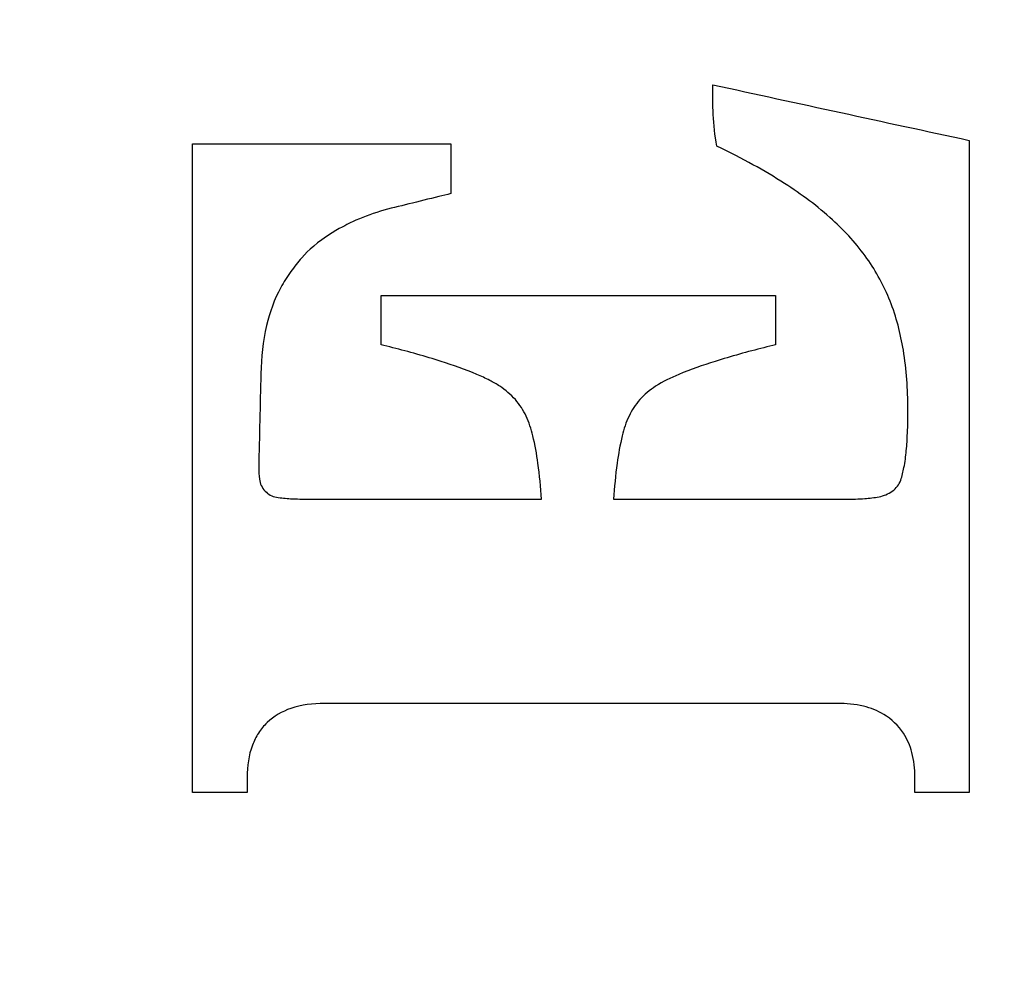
# Model space of a CAD drawing. Extents: x 68 to 125, y 76 to 211.
# Tile 20 of 89: x 78.81 to 81.09, y 125.75 to 127.95. Entities that reach past the tile are written whole.
import ezdxf

# ---------------------------------------------------------------- set-up
doc = ezdxf.new("R2010")
doc.units = 0
doc.layers.add('MAKE2D___U_53EF_U_89C1_U_0', color=7, linetype='CONTINUOUS')

# ---------------------------------------------------------------- blocks, each defined once
blk = doc.blocks.new('BLOCK_5')
at = {"layer": 'MAKE2D___U_53EF_U_89C1_U_0'}
blk.add_open_spline([(80.8316, 126.8618), (80.8222, 126.8552), (80.8125, 126.851), (80.8012, 126.8489), (80.7901, 126.8468), (80.779, 126.8455), (80.7679, 126.8447), (80.7534, 126.8436), (80.7391, 126.8432), (80.7248, 126.8432), (80.5453, 126.8432), (80.3658, 126.8432), (80.1863, 126.8432), (80.1882, 126.8709), (80.191, 126.8988), (80.1947, 126.9264), (80.1976, 126.9478), (80.2013, 126.9691), (80.2067, 126.99), (80.2104, 127.0057), (80.2151, 127.0212), (80.2223, 127.0356), (80.2286, 127.0494), (80.237, 127.0623), (80.2474, 127.0737), (80.2577, 127.0857), (80.2705, 127.0959), (80.2838, 127.1048), (80.3006, 127.1158), (80.3191, 127.1244), (80.3375, 127.1322), (80.3651, 127.1436), (80.393, 127.1534), (80.4213, 127.1622), (80.459, 127.1741), (80.4967, 127.1846), (80.5346, 127.1941), (80.5437, 127.1964), (80.5526, 127.1987), (80.5617, 127.201), (80.5617, 127.239), (80.5617, 127.277), (80.5617, 127.315), (80.2573, 127.315), (79.9528, 127.315), (79.6483, 127.315), (79.6483, 127.277), (79.6483, 127.239), (79.6483, 127.201), (79.6571, 127.1988), (79.6662, 127.1965), (79.6751, 127.1941), (79.7128, 127.1846), (79.7502, 127.1741), (79.7872, 127.1622), (79.8153, 127.1534), (79.8429, 127.1436), (79.87, 127.1323), (79.88, 127.128), (79.8902, 127.1234), (79.8998, 127.1184), (79.9079, 127.1143), (79.9155, 127.1097), (79.9229, 127.105), (79.9363, 127.096), (79.9485, 127.0857), (79.9592, 127.0738), (79.9692, 127.0623), (79.9776, 127.0494), (79.984, 127.0358), (79.9912, 127.0212), (79.9956, 127.0057), (79.9996, 126.99), (80.0047, 126.9691), (80.0084, 126.9478), (80.0114, 126.9264), (80.0153, 126.8988), (80.018, 126.8709), (80.02, 126.8432), (79.8405, 126.8432), (79.661, 126.8432), (79.4815, 126.8432), (79.4672, 126.8432), (79.453, 126.8436), (79.4386, 126.8444), (79.4278, 126.845), (79.4169, 126.8459), (79.4064, 126.8477), (79.3954, 126.8496), (79.3873, 126.854), (79.3798, 126.8621), (79.3722, 126.8702), (79.3682, 126.8786), (79.3667, 126.8895), (79.3655, 126.8984), (79.365, 126.9074), (79.365, 126.9164), (79.3667, 126.9888), (79.3682, 127.0613), (79.3699, 127.1338), (79.3709, 127.1714), (79.3746, 127.2089), (79.3832, 127.2455), (79.3906, 127.276), (79.401, 127.3058), (79.4162, 127.3334), (79.4229, 127.3461), (79.431, 127.3584), (79.4393, 127.3704), (79.4472, 127.3814), (79.4556, 127.3921), (79.4645, 127.4022), (79.4805, 127.4206), (79.499, 127.4373), (79.5347, 127.4603), (79.5608, 127.4752), (79.5714, 127.4806), (79.5823, 127.4857), (79.6029, 127.4954), (79.6246, 127.5035), (79.6468, 127.5101), (79.6685, 127.5166), (79.6906, 127.5216), (79.7126, 127.5269), (79.7357, 127.5326), (79.7588, 127.5384), (79.782, 127.5442), (79.7911, 127.5464), (79.8, 127.5486), (79.8094, 127.5508), (79.8094, 127.5892), (79.8094, 127.6275), (79.8094, 127.6659), (79.6102, 127.6659), (79.4109, 127.6659), (79.2117, 127.6659), (79.2117, 127.1652), (79.2117, 126.6645), (79.2117, 126.1638), (79.254, 126.1638), (79.2962, 126.1638), (79.3384, 126.1638), (79.3384, 126.1757), (79.3384, 126.1876), (79.3384, 126.1995), (79.3384, 126.2246), (79.3415, 126.2499), (79.3504, 126.2734), (79.3541, 126.2833), (79.3588, 126.2927), (79.3647, 126.3016), (79.3701, 126.3104), (79.377, 126.3184), (79.3844, 126.3257), (79.3999, 126.3404), (79.4192, 126.3515), (79.4393, 126.3586), (79.464, 126.3673), (79.4906, 126.3702), (79.5167, 126.3702), (79.9128, 126.3702), (80.3088, 126.3702), (80.7048, 126.3702), (80.725, 126.3702), (80.7455, 126.3685), (80.7649, 126.3637), (80.7814, 126.3598), (80.7974, 126.3533), (80.812, 126.3446), (80.83, 126.3337), (80.846, 126.3186), (80.8575, 126.301), (80.8665, 126.2874), (80.8728, 126.2723), (80.8772, 126.2565), (80.8819, 126.2381), (80.8839, 126.2187), (80.8839, 126.1995), (80.8839, 126.1876), (80.8839, 126.1757), (80.8839, 126.1638), (80.9258, 126.1638), (80.9677, 126.1638), (81.0095, 126.1638), (81.0095, 126.6673), (81.0095, 127.1708), (81.0095, 127.6742), (80.8117, 127.7171), (80.6137, 127.7601), (80.4159, 127.803), (80.4159, 127.7573), (80.4159, 127.7116), (80.4258, 127.661), (80.4863, 127.6315), (80.5356, 127.6046), (80.5824, 127.5743), (80.6216, 127.5491), (80.6592, 127.5215), (80.6935, 127.4901), (80.7231, 127.4631), (80.7502, 127.4334), (80.7731, 127.4007), (80.7947, 127.3701), (80.8127, 127.337), (80.8265, 127.3022), (80.841, 127.2656), (80.8509, 127.2271), (80.8573, 127.1881), (80.8647, 127.1434), (80.8677, 127.0982), (80.8679, 127.0528), (80.8679, 127.0339), (80.8677, 127.015), (80.8667, 126.9961), (80.8662, 126.9825), (80.8657, 126.969), (80.8642, 126.9555), (80.8629, 126.9423), (80.8613, 126.9293), (80.8588, 126.9164), (80.8568, 126.9066), (80.8546, 126.8968), (80.8512, 126.8874), (80.8472, 126.8764), (80.8411, 126.8686), (80.8316, 126.8618)], degree=3, knots=[0, 0, 0, 0, 1, 1, 1, 2, 2, 2, 3, 3, 3, 4, 4, 4, 5, 5, 5, 6, 6, 6, 7, 7, 7, 8, 8, 8, 9, 9, 9, 10, 10, 10, 11, 11, 11, 12, 12, 12, 13, 13, 13, 14, 14, 14, 15, 15, 15, 16, 16, 16, 17, 17, 17, 18, 18, 18, 19, 19, 19, 20, 20, 20, 21, 21, 21, 22, 22, 22, 23, 23, 23, 24, 24, 24, 25, 25, 25, 26, 26, 26, 27, 27, 27, 28, 28, 28, 29, 29, 29, 30, 30, 30, 31, 31, 31, 32, 32, 32, 33, 33, 33, 34, 34, 34, 35, 35, 35, 36, 36, 36, 37, 37, 37, 38, 38, 38, 39, 39, 39, 40, 40, 40, 41, 41, 41, 42, 42, 42, 43, 43, 43, 44, 44, 44, 45, 45, 45, 46, 46, 46, 47, 47, 47, 48, 48, 48, 49, 49, 49, 50, 50, 50, 51, 51, 51, 52, 52, 52, 53, 53, 53, 54, 54, 54, 55, 55, 55, 56, 56, 56, 57, 57, 57, 58, 58, 58, 59, 59, 59, 60, 60, 60, 61, 61, 61, 62, 62, 62, 63, 63, 63, 64, 64, 64, 65, 65, 65, 66, 66, 66, 67, 67, 67, 68, 68, 68, 69, 69, 69, 70, 70, 70, 71, 71, 71, 72, 72, 72, 73, 73, 73, 74, 74, 74, 75, 75, 75, 75], dxfattribs=at)

msp = doc.modelspace()

# ---------------------------------------------------------------- linework, layer by layer
at = {"layer": 'MAKE2D___U_53EF_U_89C1_U_0', "color": 7}
msp.add_open_spline([(76.6301, 171.8462), (76.6365, 172.0291), (76.6429, 172.212), (76.6494, 172.3949), (76.6542, 172.5318), (76.6757, 172.6201), (76.7055, 172.684), (76.7354, 172.7479), (76.7736, 172.7874), (76.8177, 172.8098), (76.9058, 172.8546), (77.0174, 172.831), (77.1463, 172.7568), (77.2752, 172.6827), (77.4214, 172.5581), (77.586, 172.3796), (77.7507, 172.201), (77.9339, 171.9685), (78.1484, 171.6443), (79.708, 169.2881), (81.2675, 166.9319), (82.827, 164.5757), (84.1082, 162.6401), (84.68, 160.7402), (84.68, 158.419), (84.68, 136.476), (84.68, 114.533), (84.68, 92.59), (84.68, 90.2689), (84.1082, 88.3689), (82.827, 86.4333), (81.2675, 84.0771), (79.708, 81.7209), (78.1484, 79.3647), (77.9339, 79.0405), (77.7507, 78.808), (77.586, 78.6295), (77.4214, 78.4509), (77.2752, 78.3263), (77.1463, 78.2522), (77.0174, 78.1781), (76.9058, 78.1544), (76.8177, 78.1992), (76.7736, 78.2216), (76.7354, 78.2612), (76.7055, 78.325), (76.6757, 78.3889), (76.6542, 78.4772), (76.6494, 78.6142), (76.6429, 78.797), (76.6365, 78.9799), (76.6301, 79.1628), (76.6301, 110.0573), (76.6301, 140.9517), (76.6301, 171.8462), (78.3748, 169.2103), (80.1195, 166.5743), (81.8642, 163.9384), (83.0127, 162.2031), (83.5253, 160.4999), (83.5253, 158.419), (83.5253, 136.476), (83.5253, 114.533), (83.5253, 92.59), (83.5253, 90.5091), (83.0127, 88.8059), (81.8642, 87.0707), (80.1195, 84.4347), (78.3748, 81.7987), (76.6301, 79.1628)], degree=3, knots=[0, 0, 0, 0, 1, 1, 1, 2, 2, 2, 3, 3, 3, 4, 4, 4, 5, 5, 5, 6, 6, 6, 7, 7, 7, 8, 8, 8, 9, 9, 9, 10, 10, 10, 11, 11, 11, 12, 12, 12, 13, 13, 13, 14, 14, 14, 15, 15, 15, 16, 16, 16, 17, 17, 17, 18, 18, 18, 19, 19, 19, 20, 20, 20, 21, 21, 21, 22, 22, 22, 23, 23, 23, 23], dxfattribs=at)

# ---------------------------------------------------------------- block references
at = {"layer": 'MAKE2D___U_53EF_U_89C1_U_0'}
msp.add_blockref('BLOCK_5', (0, 0), dxfattribs=at)

doc.saveas('drawing.dxf')
